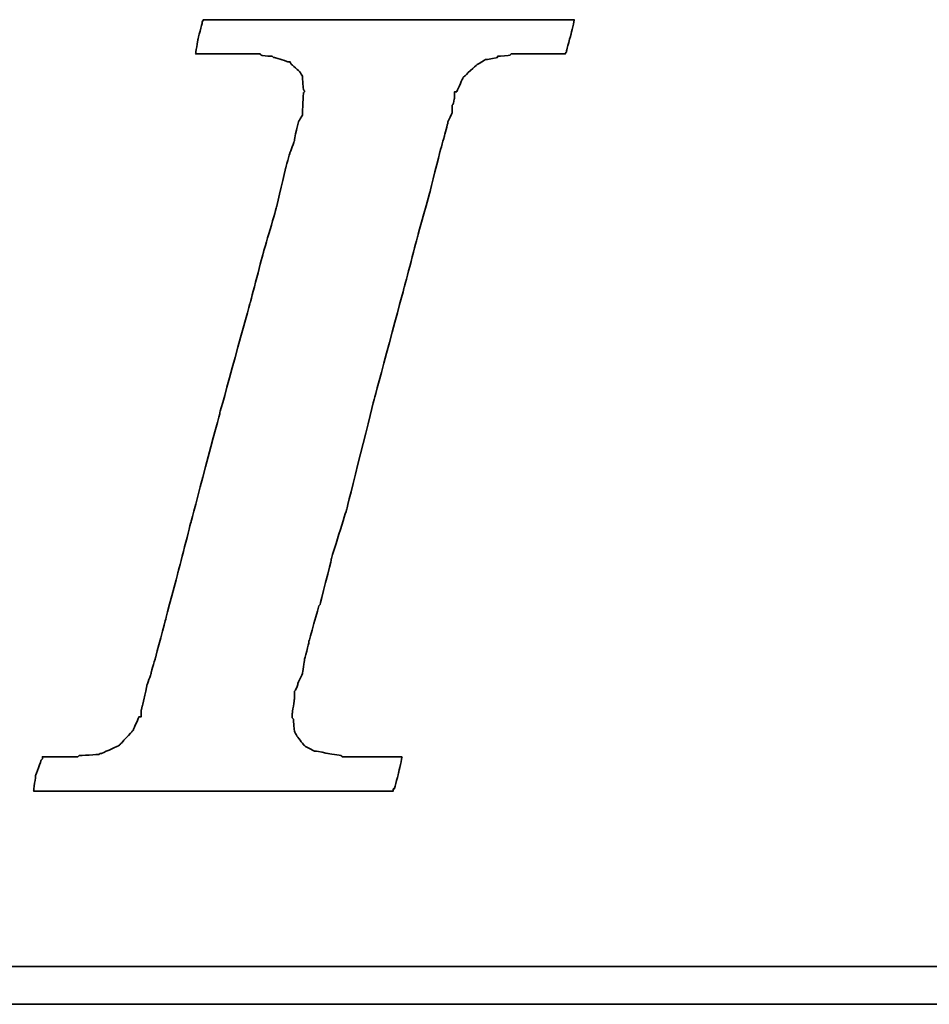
# Model space of a CAD drawing. Header units: millimetres. Extents: x 461 to 870, y -237 to -81.
# Tile 30 of 48: x 759 to 766, y -188 to -180. Entities that reach past the tile are written whole.
import ezdxf

# ---------------------------------------------------------------- set-up
doc = ezdxf.new("R2010")
doc.units = ezdxf.units.MM
doc.layers.add('DIM', color=4, linetype='CONTINUOUS')
doc.layers.add('layer 1', color=7, linetype='CONTINUOUS')

# ---------------------------------------------------------------- blocks, each defined once
blk = doc.blocks.new('TBI MOTION logo(完整正式版)')
at = {"layer": 'layer 1', "color": 22, "lineweight": 35}
for points, knots in [([(-40.59125, -7.94375), (-40.59125, -7.94375), (-40.97375, -7.94375), (-40.97375, -7.94375), (-40.97375, -7.94375), (-40.97375, -7.94375), (-41.38125, -7.94375), (-41.38125, -7.94375), (-41.38125, -7.94375), (-41.38125, -7.94375), (-41.54875, -7.94375), (-41.54875, -7.94375), (-41.54875, -7.94375), (-41.54875, -7.94375), (-41.59875, -7.94375), (-41.59875, -7.94375), (-41.59875, -7.94375), (-41.59875, -7.94375), (-41.88375, -7.94375), (-41.88375, -7.94375), (-41.88375, -7.94375), (-41.88375, -7.94375), (-41.90875, -7.91875), (-41.90875, -7.91875), (-41.90875, -7.91875), (-41.90875, -7.91875), (-42.19875, -7.87125), (-42.19875, -7.87125), (-42.19875, -7.87125), (-42.19875, -7.87125), (-42.43875, -7.82375), (-42.43875, -7.82375), (-42.43875, -7.82375), (-42.43875, -7.82375), (-42.45875, -7.82375), (-42.45875, -7.82375), (-42.45875, -7.82375), (-42.45875, -7.82375), (-42.48625, -7.82375), (-42.48625, -7.82375), (-42.48625, -7.82375), (-42.48625, -7.82375), (-42.67625, -7.72375), (-42.67625, -7.72375), (-42.67625, -7.72375), (-42.67625, -7.72375), (-42.70125, -7.70375), (-42.70125, -7.70375), (-42.70125, -7.70375), (-42.70125, -7.70375), (-42.72375, -7.67875), (-42.72375, -7.67875), (-42.72375, -7.67875), (-42.72375, -7.67875), (-42.86875, -7.48875), (-42.86875, -7.48875), (-42.86875, -7.48875), (-42.86875, -7.48875), (-42.89375, -7.43875), (-42.89375, -7.43875), (-42.89375, -7.43875), (-42.89375, -7.43875), (-42.91875, -7.38875), (-42.91875, -7.38875), (-42.91875, -7.38875), (-42.91875, -7.38875), (-42.93875, -7.12875), (-42.93875, -7.12875), (-42.93875, -7.12875), (-42.93875, -7.12875), (-42.96375, -7.10375), (-42.96375, -7.10375), (-42.96375, -7.10375), (-42.96375, -7.10375), (-42.96375, -7.05375), (-42.96375, -7.05375), (-42.96375, -7.05375), (-42.96375, -7.05375), (-42.96375, -7.00875), (-42.96375, -7.00875), (-42.96375, -7.00875), (-42.96375, -7.00875), (-42.91875, -6.69625), (-42.91875, -6.69625), (-42.91875, -6.69625), (-42.91875, -6.69625), (-42.91875, -6.62375), (-42.91875, -6.62375), (-42.91875, -6.62375), (-42.91875, -6.62375), (-42.91875, -6.59625), (-42.91875, -6.59625), (-42.91875, -6.59625), (-42.91875, -6.59625), (-42.91875, -6.57375), (-42.91875, -6.57375), (-42.91875, -6.57375), (-42.91875, -6.57375), (-42.91875, -6.52875), (-42.91875, -6.52875), (-42.91875, -6.52875), (-42.91875, -6.52875), (-42.89375, -6.50375), (-42.89375, -6.50375), (-42.89375, -6.50375), (-42.89375, -6.50375), (-42.84375, -6.38375), (-42.84375, -6.38375), (-42.84375, -6.38375), (-42.84375, -6.38375), (-42.84375, -6.35875), (-42.84375, -6.35875), (-42.84375, -6.35875), (-42.84375, -6.35875), (-42.74625, -6.14375), (-42.74625, -6.14375), (-42.74625, -6.14375), (-42.74625, -6.14375), (-42.70125, -5.85375), (-42.70125, -5.85375), (-42.70125, -5.85375), (-42.70125, -5.85375), (-42.60375, -5.47125), (-42.60375, -5.47125), (-42.60375, -5.47125), (-42.60375, -5.47125), (-42.60375, -5.44875), (-42.60375, -5.44875), (-42.60375, -5.44875), (-42.60375, -5.44875), (-42.38875, -4.67875), (-42.38875, -4.67875), (-42.38875, -4.67875), (-42.38875, -4.67875), (-42.36375, -4.65375), (-42.36375, -4.65375), (-42.36375, -4.65375), (-42.36375, -4.65375), (-42.12375, -3.69625), (-42.12375, -3.69625), (-42.12375, -3.69625), (-42.12375, -3.69625), (-42.12375, -3.67374), (-42.12375, -3.67374), (-42.12375, -3.67374), (-42.12375, -3.67374), (-41.78875, -2.59374), (-41.78875, -2.59374), (-41.78875, -2.59374), (-41.78875, -2.59374), (-41.18875, -0.19375), (-41.18875, -0.19375), (-41.18875, -0.19375), (-41.18875, -0.19375), (-40.54375, 2.20624), (-40.54375, 2.20624), (-40.54375, 2.20624), (-40.54375, 2.20624), (-40.25375, 3.30875), (-40.25375, 3.30875), (-40.25375, 3.30875), (-40.25375, 3.30875), (-39.98875, 4.27125), (-39.98875, 4.27125), (-39.98875, 4.27125), (-39.98875, 4.27125), (-39.77375, 5.13125), (-39.77375, 5.13125), (-39.77375, 5.13125), (-39.77375, 5.13125), (-39.67875, 5.47125), (-39.67875, 5.47125), (-39.67875, 5.47125), (-39.67875, 5.47125), (-39.60375, 5.75625), (-39.60375, 5.75625), (-39.60375, 5.75625), (-39.60375, 5.75625), (-39.60375, 5.78125), (-39.60375, 5.78125), (-39.60375, 5.78125), (-39.60375, 5.78125), (-39.50875, 5.97125), (-39.50875, 5.97125), (-39.50875, 5.97125), (-39.50875, 5.97125), (-39.50875, 6.13875), (-39.50875, 6.13875), (-39.50875, 6.13875), (-39.50875, 6.13875), (-39.48625, 6.16625), (-39.48625, 6.16625), (-39.48625, 6.16625), (-39.48625, 6.16625), (-39.46125, 6.28625), (-39.46125, 6.28625), (-39.46125, 6.28625), (-39.46125, 6.28625), (-39.46125, 6.42625), (-39.46125, 6.42625), (-39.46125, 6.42625), (-39.46125, 6.42625), (-39.41375, 6.42625), (-39.41375, 6.42625), (-39.41375, 6.42625), (-39.41375, 6.42625), (-39.29375, 6.69125), (-39.29375, 6.69125), (-39.29375, 6.69125), (-39.29375, 6.69125), (-39.26875, 6.74125), (-39.26875, 6.74125), (-39.26875, 6.74125), (-39.26875, 6.74125), (-39.24375, 6.76625), (-39.24375, 6.76625), (-39.24375, 6.76625), (-39.24375, 6.76625), (-38.98375, 7.00624), (-38.98375, 7.00624), (-38.98375, 7.00624), (-38.98375, 7.00624), (-38.95625, 7.02624), (-38.95625, 7.02624), (-38.95625, 7.02624), (-38.95625, 7.02624), (-38.78875, 7.12624), (-38.78875, 7.12624), (-38.78875, 7.12624), (-38.78875, 7.12624), (-38.76375, 7.12624), (-38.76375, 7.12624), (-38.76375, 7.12624), (-38.76375, 7.12624), (-38.74375, 7.12624), (-38.74375, 7.12624), (-38.74375, 7.12624), (-38.74375, 7.12624), (-38.52875, 7.17125), (-38.52875, 7.17125), (-38.52875, 7.17125), (-38.52875, 7.17125), (-38.52875, 7.19624), (-38.52875, 7.19624), (-38.52875, 7.19624), (-38.52875, 7.19624), (-38.50375, 7.19624), (-38.50375, 7.19624), (-38.50375, 7.19624), (-38.50375, 7.19624), (-38.26125, 7.21875), (-38.26125, 7.21875), (-38.26125, 7.21875), (-38.26125, 7.21875), (-38.23875, 7.24624), (-38.23875, 7.24624), (-38.23875, 7.24624), (-38.23875, 7.24624), (-38.21625, 7.24624), (-38.21625, 7.24624), (-38.21625, 7.24624), (-38.21625, 7.24624), (-38.18875, 7.24624), (-38.18875, 7.24624), (-38.18875, 7.24624), (-38.18875, 7.24624), (-37.90375, 7.24624), (-37.90375, 7.24624), (-37.90375, 7.24624), (-37.90375, 7.24624), (-37.85375, 7.24624), (-37.85375, 7.24624), (-37.85375, 7.24624), (-37.85375, 7.24624), (-37.75875, 7.24624), (-37.75875, 7.24624), (-37.75875, 7.24624), (-37.75875, 7.24624), (-37.42375, 7.24624), (-37.42375, 7.24624), (-37.42375, 7.24624), (-37.42375, 7.24624), (-37.08875, 7.24624), (-37.08875, 7.24624), (-37.08875, 7.24624), (-37.08875, 7.24624), (-37.06375, 7.24624), (-37.06375, 7.24624), (-37.06375, 7.24624), (-37.06375, 7.24624), (-37.06375, 7.26624), (-37.06375, 7.26624), (-37.06375, 7.26624), (-37.06375, 7.26624), (-37.03875, 7.29125), (-37.03875, 7.29125), (-37.03875, 7.29125), (-37.03875, 7.29125), (-37.03875, 7.31625), (-37.03875, 7.31625), (-37.03875, 7.31625), (-37.03875, 7.31625), (-36.94125, 7.67625), (-36.94125, 7.67625), (-36.94125, 7.67625), (-36.94125, 7.67625), (-36.86875, 7.98625), (-36.86875, 7.98625), (-36.86875, 7.98625), (-36.86875, 7.98625), (-36.98875, 7.98625), (-36.98875, 7.98625), (-36.98875, 7.98625), (-36.98875, 7.98625), (-37.42375, 7.98625), (-37.42375, 7.98625), (-37.42375, 7.98625), (-37.42375, 7.98625), (-37.94875, 7.98625), (-37.94875, 7.98625), (-37.94875, 7.98625), (-37.94875, 7.98625), (-38.57375, 7.98625), (-38.57375, 7.98625), (-38.57375, 7.98625), (-38.57375, 7.98625), (-39.29375, 7.98625), (-39.29375, 7.98625), (-39.29375, 7.98625), (-39.29375, 7.98625), (-40.82875, 7.98625), (-40.82875, 7.98625), (-40.82875, 7.98625), (-40.82875, 7.98625), (-42.36375, 7.98625), (-42.36375, 7.98625), (-42.36375, 7.98625), (-42.36375, 7.98625), (-43.08375, 7.98625), (-43.08375, 7.98625), (-43.08375, 7.98625), (-43.08375, 7.98625), (-43.70875, 7.98625), (-43.70875, 7.98625), (-43.70875, 7.98625), (-43.70875, 7.98625), (-44.23375, 7.98625), (-44.23375, 7.98625), (-44.23375, 7.98625), (-44.23375, 7.98625), (-44.66875, 7.98625), (-44.66875, 7.98625), (-44.66875, 7.98625), (-44.66875, 7.98625), (-44.88375, 7.98625), (-44.88375, 7.98625), (-44.88375, 7.98625), (-44.88375, 7.98625), (-44.90875, 7.94125), (-44.90875, 7.94125), (-44.90875, 7.94125), (-44.90875, 7.94125), (-44.90875, 7.91625), (-44.90875, 7.91625), (-44.90875, 7.91625), (-44.90875, 7.91625), (-45.00375, 7.55625), (-45.00375, 7.55625), (-45.00375, 7.55625), (-45.00375, 7.55625), (-45.05375, 7.24624), (-45.05375, 7.24624), (-45.05375, 7.24624), (-45.05375, 7.24624), (-44.61875, 7.24624), (-44.61875, 7.24624), (-44.61875, 7.24624), (-44.61875, 7.24624), (-44.11375, 7.24624), (-44.11375, 7.24624), (-44.11375, 7.24624), (-44.11375, 7.24624), (-43.99375, 7.24624), (-43.99375, 7.24624), (-43.99375, 7.24624), (-43.99375, 7.24624), (-43.94625, 7.24624), (-43.94625, 7.24624), (-43.94625, 7.24624), (-43.94625, 7.24624), (-43.92374, 7.24624), (-43.92374, 7.24624), (-43.92374, 7.24624), (-43.92374, 7.24624), (-43.65875, 7.24624), (-43.65875, 7.24624), (-43.65875, 7.24624), (-43.65875, 7.24624), (-43.63875, 7.21875), (-43.63875, 7.21875), (-43.63875, 7.21875), (-43.63875, 7.21875), (-43.46875, 7.19624), (-43.46875, 7.19624), (-43.46875, 7.19624), (-43.46875, 7.19624), (-43.39875, 7.19624), (-43.39875, 7.19624), (-43.39875, 7.19624), (-43.39875, 7.19624), (-43.37125, 7.17125), (-43.37125, 7.17125), (-43.37125, 7.17125), (-43.37125, 7.17125), (-43.34875, 7.17125), (-43.34875, 7.17125), (-43.34875, 7.17125), (-43.34875, 7.17125), (-43.20375, 7.12624), (-43.20375, 7.12624), (-43.20375, 7.12624), (-43.20375, 7.12624), (-43.05875, 7.07624), (-43.05875, 7.07624), (-43.05875, 7.07624), (-43.05875, 7.07624), (-43.01375, 7.07624), (-43.01375, 7.07624), (-43.01375, 7.07624), (-43.01375, 7.07624), (-42.98875, 7.02624), (-42.98875, 7.02624), (-42.98875, 7.02624), (-42.98875, 7.02624), (-42.79875, 6.86125), (-42.79875, 6.86125), (-42.79875, 6.86125), (-42.79875, 6.86125), (-42.77375, 6.81125), (-42.77375, 6.81125), (-42.77375, 6.81125), (-42.77375, 6.81125), (-42.74625, 6.76625), (-42.74625, 6.76625), (-42.74625, 6.76625), (-42.74625, 6.76625), (-42.72375, 6.47625), (-42.72375, 6.47625), (-42.72375, 6.47625), (-42.72375, 6.47625), (-42.70125, 6.45124), (-42.70125, 6.45124), (-42.70125, 6.45124), (-42.70125, 6.45124), (-42.70125, 6.42625), (-42.70125, 6.42625), (-42.70125, 6.42625), (-42.70125, 6.42625), (-42.72375, 6.40625), (-42.72375, 6.40625), (-42.72375, 6.40625), (-42.72375, 6.40625), (-42.74625, 5.97125), (-42.74625, 5.97125), (-42.74625, 5.97125), (-42.74625, 5.97125), (-42.74625, 5.94625), (-42.74625, 5.94625), (-42.74625, 5.94625), (-42.74625, 5.94625), (-42.74625, 5.92625), (-42.74625, 5.92625), (-42.74625, 5.92625), (-42.74625, 5.92625), (-42.77375, 5.87625), (-42.77375, 5.87625), (-42.77375, 5.87625), (-42.77375, 5.87625), (-42.81875, 5.80625), (-42.81875, 5.80625), (-42.81875, 5.80625), (-42.81875, 5.80625), (-42.86875, 5.63625), (-42.86875, 5.63625), (-42.86875, 5.63625), (-42.86875, 5.63625), (-42.91875, 5.39625), (-42.91875, 5.39625), (-42.91875, 5.39625), (-42.91875, 5.39625), (-42.91875, 5.37124), (-42.91875, 5.37124), (-42.91875, 5.37124), (-42.91875, 5.37124), (-43.01375, 5.10874), (-43.01375, 5.10874), (-43.01375, 5.10874), (-43.01375, 5.10874), (-43.10875, 4.77124), (-43.10875, 4.77124), (-43.10875, 4.77124), (-43.10875, 4.77124), (-43.29875, 3.95625), (-43.29875, 3.95625), (-43.29875, 3.95625), (-43.29875, 3.95625), (-43.58875, 2.95125), (-43.58875, 2.95125), (-43.58875, 2.95125), (-43.58875, 2.95125), (-43.87375, 1.87125), (-43.87375, 1.87125), (-43.87375, 1.87125), (-43.87375, 1.87125), (-44.52625, -0.50374), (-44.52625, -0.50374), (-44.52625, -0.50374), (-44.52625, -0.50374), (-45.14875, -2.85375), (-45.14875, -2.85375), (-45.14875, -2.85375), (-45.14875, -2.85375), (-45.43375, -3.95875), (-45.43375, -3.95875), (-45.43375, -3.95875), (-45.43375, -3.95875), (-45.69875, -4.96875), (-45.69875, -4.96875), (-45.69875, -4.96875), (-45.69875, -4.96875), (-45.91375, -5.78375), (-45.91375, -5.78375), (-45.91375, -5.78375), (-45.91375, -5.78375), (-46.01375, -6.11875), (-46.01375, -6.11875), (-46.01375, -6.11875), (-46.01375, -6.11875), (-46.01375, -6.14375), (-46.01375, -6.14375), (-46.01375, -6.14375), (-46.01375, -6.14375), (-46.10875, -6.40875), (-46.10875, -6.40875), (-46.10875, -6.40875), (-46.10875, -6.40875), (-46.15375, -6.64875), (-46.15375, -6.64875), (-46.15375, -6.64875), (-46.15375, -6.64875), (-46.20375, -6.83875), (-46.20375, -6.83875), (-46.20375, -6.83875), (-46.20375, -6.83875), (-46.22875, -6.93375), (-46.22875, -6.93375), (-46.22875, -6.93375), (-46.22875, -6.93375), (-46.22875, -7.07875), (-46.22875, -7.07875), (-46.22875, -7.07875), (-46.22875, -7.07875), (-46.27375, -7.07875), (-46.27375, -7.07875), (-46.27375, -7.07875), (-46.27375, -7.07875), (-46.39375, -7.34375), (-46.39375, -7.34375), (-46.39375, -7.34375), (-46.39375, -7.34375), (-46.39375, -7.36875), (-46.39375, -7.36875), (-46.39375, -7.36875), (-46.39375, -7.36875), (-46.42125, -7.38875), (-46.42125, -7.38875), (-46.42125, -7.38875), (-46.42125, -7.38875), (-46.68375, -7.67875), (-46.68375, -7.67875), (-46.68375, -7.67875), (-46.68375, -7.67875), (-46.70875, -7.70375), (-46.70875, -7.70375), (-46.70875, -7.70375), (-46.70875, -7.70375), (-46.75375, -7.72375), (-46.75375, -7.72375), (-46.75375, -7.72375), (-46.75375, -7.72375), (-47.08875, -7.87125), (-47.08875, -7.87125), (-47.08875, -7.87125), (-47.08875, -7.87125), (-47.11625, -7.87125), (-47.11625, -7.87125), (-47.11625, -7.87125), (-47.11625, -7.87125), (-47.13875, -7.89375), (-47.13875, -7.89375), (-47.13875, -7.89375), (-47.13875, -7.89375), (-47.56875, -7.91875), (-47.56875, -7.91875), (-47.56875, -7.91875), (-47.56875, -7.91875), (-47.59625, -7.94375), (-47.59625, -7.94375), (-47.59625, -7.94375), (-47.59625, -7.94375), (-47.64375, -7.94375), (-47.64375, -7.94375), (-47.64375, -7.94375), (-47.64375, -7.94375), (-47.73625, -7.94375), (-47.73625, -7.94375), (-47.73625, -7.94375), (-47.73625, -7.94375), (-48.07375, -7.94375), (-48.07375, -7.94375), (-48.07375, -7.94375), (-48.07375, -7.94375), (-48.36125, -7.94375), (-48.36125, -7.94375), (-48.36125, -7.94375), (-48.36125, -7.94375), (-48.36125, -7.96625), (-48.36125, -7.96625), (-48.36125, -7.96625), (-48.36125, -7.96625), (-48.36125, -7.99125), (-48.36125, -7.99125), (-48.36125, -7.99125), (-48.36125, -7.99125), (-48.38875, -8.01375), (-48.38875, -8.01375), (-48.38875, -8.01375), (-48.38875, -8.01375), (-48.50875, -8.34875), (-48.50875, -8.34875), (-48.50875, -8.34875), (-48.50875, -8.34875), (-48.55375, -8.68625), (-48.55375, -8.68625), (-48.55375, -8.68625), (-48.55375, -8.68625), (-48.45875, -8.68625), (-48.45875, -8.68625), (-48.45875, -8.68625), (-48.45875, -8.68625), (-48.07375, -8.68625), (-48.07375, -8.68625), (-48.07375, -8.68625), (-48.07375, -8.68625), (-47.52375, -8.68625), (-47.52375, -8.68625), (-47.52375, -8.68625), (-47.52375, -8.68625), (-46.92375, -8.68625), (-46.92375, -8.68625), (-46.92375, -8.68625), (-46.92375, -8.68625), (-46.25375, -8.68625), (-46.25375, -8.68625), (-46.25375, -8.68625), (-46.25375, -8.68625), (-46.20375, -8.68625), (-46.20375, -8.68625), (-46.20375, -8.68625), (-46.20375, -8.68625), (-44.71375, -8.68625), (-44.71375, -8.68625), (-44.71375, -8.68625), (-44.71375, -8.68625), (-43.22875, -8.68625), (-43.22875, -8.68625), (-43.22875, -8.68625), (-43.22875, -8.68625), (-42.55875, -8.68625), (-42.55875, -8.68625), (-42.55875, -8.68625), (-42.55875, -8.68625), (-42.50875, -8.68625), (-42.50875, -8.68625), (-42.50875, -8.68625), (-42.50875, -8.68625), (-41.93375, -8.68625), (-41.93375, -8.68625), (-41.93375, -8.68625), (-41.93375, -8.68625), (-41.38125, -8.68625), (-41.38125, -8.68625), (-41.38125, -8.68625), (-41.38125, -8.68625), (-40.97375, -8.68625), (-40.97375, -8.68625), (-40.97375, -8.68625), (-40.97375, -8.68625), (-40.78125, -8.68625), (-40.78125, -8.68625), (-40.78125, -8.68625), (-40.78125, -8.68625), (-40.78125, -8.63875), (-40.78125, -8.63875), (-40.78125, -8.63875), (-40.78125, -8.63875), (-40.75875, -8.63875), (-40.75875, -8.63875), (-40.75875, -8.63875), (-40.75875, -8.63875), (-40.66375, -8.27875), (-40.66375, -8.27875), (-40.66375, -8.27875), (-40.66375, -8.27875), (-40.59125, -7.94375), (-40.59125, -7.94375)], [0, 0, 0, 0, 0.00558659, 0.00558659, 0.00558659, 0.0055866, 0.01117318, 0.01117318, 0.01117318, 0.01117319, 0.01675978, 0.01675978, 0.01675978, 0.01675979, 0.02234637, 0.02234637, 0.02234637, 0.02234638, 0.02793296, 0.02793296, 0.02793296, 0.02793297, 0.03351955, 0.03351955, 0.03351955, 0.03351956, 0.03910615, 0.03910615, 0.03910615, 0.03910616, 0.04469274, 0.04469274, 0.04469274, 0.04469275, 0.05027933, 0.05027933, 0.05027933, 0.05027934, 0.05586592, 0.05586592, 0.05586592, 0.05586593, 0.06145251, 0.06145251, 0.06145251, 0.06145252, 0.06703911, 0.06703911, 0.06703911, 0.06703912, 0.0726257, 0.0726257, 0.0726257, 0.07262571, 0.07821229, 0.07821229, 0.07821229, 0.0782123, 0.08379888, 0.08379888, 0.08379888, 0.08379889, 0.08938547, 0.08938547, 0.08938547, 0.08938548, 0.09497207, 0.09497207, 0.09497207, 0.09497208, 0.10055866, 0.10055866, 0.10055866, 0.10055867, 0.10614525, 0.10614525, 0.10614525, 0.10614526, 0.11173184, 0.11173184, 0.11173184, 0.11173185, 0.11731844, 0.11731844, 0.11731844, 0.11731845, 0.12290503, 0.12290503, 0.12290503, 0.12290504, 0.12849162, 0.12849162, 0.12849162, 0.12849163, 0.13407821, 0.13407821, 0.13407821, 0.13407822, 0.1396648, 0.1396648, 0.1396648, 0.13966481, 0.1452514, 0.1452514, 0.1452514, 0.14525141, 0.15083799, 0.15083799, 0.15083799, 0.150838, 0.15642458, 0.15642458, 0.15642458, 0.15642459, 0.16201117, 0.16201117, 0.16201117, 0.16201118, 0.16759777, 0.16759777, 0.16759777, 0.16759778, 0.17318436, 0.17318436, 0.17318436, 0.17318437, 0.17877095, 0.17877095, 0.17877095, 0.17877096, 0.18435754, 0.18435754, 0.18435754, 0.18435755, 0.18994413, 0.18994413, 0.18994413, 0.18994414, 0.19553073, 0.19553073, 0.19553073, 0.19553074, 0.20111732, 0.20111732, 0.20111732, 0.20111733, 0.20670391, 0.20670391, 0.20670391, 0.20670392, 0.2122905, 0.2122905, 0.2122905, 0.21229051, 0.21787709, 0.21787709, 0.21787709, 0.2178771, 0.22346369, 0.22346369, 0.22346369, 0.2234637, 0.22905028, 0.22905028, 0.22905028, 0.22905029, 0.23463687, 0.23463687, 0.23463687, 0.23463688, 0.24022346, 0.24022346, 0.24022346, 0.24022347, 0.24581006, 0.24581006, 0.24581006, 0.24581007, 0.25139665, 0.25139665, 0.25139665, 0.25139666, 0.25698324, 0.25698324, 0.25698324, 0.25698325, 0.26256983, 0.26256983, 0.26256983, 0.26256984, 0.26815642, 0.26815642, 0.26815642, 0.26815643, 0.27374302, 0.27374302, 0.27374302, 0.27374303, 0.27932961, 0.27932961, 0.27932961, 0.27932962, 0.2849162, 0.2849162, 0.2849162, 0.28491621, 0.29050279, 0.29050279, 0.29050279, 0.2905028, 0.29608939, 0.29608939, 0.29608939, 0.2960894, 0.30167598, 0.30167598, 0.30167598, 0.30167599, 0.30726257, 0.30726257, 0.30726257, 0.30726258, 0.31284916, 0.31284916, 0.31284916, 0.31284917, 0.31843575, 0.31843575, 0.31843575, 0.31843576, 0.32402235, 0.32402235, 0.32402235, 0.32402236, 0.32960894, 0.32960894, 0.32960894, 0.32960895, 0.33519553, 0.33519553, 0.33519553, 0.33519554, 0.34078212, 0.34078212, 0.34078212, 0.34078213, 0.34636872, 0.34636872, 0.34636872, 0.34636873, 0.35195531, 0.35195531, 0.35195531, 0.35195532, 0.3575419, 0.3575419, 0.3575419, 0.35754191, 0.36312849, 0.36312849, 0.36312849, 0.3631285, 0.36871508, 0.36871508, 0.36871508, 0.36871509, 0.37430168, 0.37430168, 0.37430168, 0.37430169, 0.37988827, 0.37988827, 0.37988827, 0.37988828, 0.38547486, 0.38547486, 0.38547486, 0.38547487, 0.39106145, 0.39106145, 0.39106145, 0.39106146, 0.39664804, 0.39664804, 0.39664804, 0.39664805, 0.40223464, 0.40223464, 0.40223464, 0.40223465, 0.40782123, 0.40782123, 0.40782123, 0.40782124, 0.41340782, 0.41340782, 0.41340782, 0.41340783, 0.41899441, 0.41899441, 0.41899441, 0.41899442, 0.42458101, 0.42458101, 0.42458101, 0.42458102, 0.4301676, 0.4301676, 0.4301676, 0.43016761, 0.43575419, 0.43575419, 0.43575419, 0.4357542, 0.44134078, 0.44134078, 0.44134078, 0.44134079, 0.44692737, 0.44692737, 0.44692737, 0.44692738, 0.45251397, 0.45251397, 0.45251397, 0.45251398, 0.45810056, 0.45810056, 0.45810056, 0.45810057, 0.46368715, 0.46368715, 0.46368715, 0.46368716, 0.46927374, 0.46927374, 0.46927374, 0.46927375, 0.47486034, 0.47486034, 0.47486034, 0.47486035, 0.48044693, 0.48044693, 0.48044693, 0.48044694, 0.48603352, 0.48603352, 0.48603352, 0.48603353, 0.49162011, 0.49162011, 0.49162011, 0.49162012, 0.4972067, 0.4972067, 0.4972067, 0.49720671, 0.5027933, 0.5027933, 0.5027933, 0.50279331, 0.50837989, 0.50837989, 0.50837989, 0.5083799, 0.51396648, 0.51396648, 0.51396648, 0.51396649, 0.51955307, 0.51955307, 0.51955307, 0.51955308, 0.52513966, 0.52513966, 0.52513966, 0.52513967, 0.53072626, 0.53072626, 0.53072626, 0.53072627, 0.53631285, 0.53631285, 0.53631285, 0.53631286, 0.54189944, 0.54189944, 0.54189944, 0.54189945, 0.54748603, 0.54748603, 0.54748603, 0.54748604, 0.55307263, 0.55307263, 0.55307263, 0.55307264, 0.55865922, 0.55865922, 0.55865922, 0.55865923, 0.56424581, 0.56424581, 0.56424581, 0.56424582, 0.5698324, 0.5698324, 0.5698324, 0.56983241, 0.57541899, 0.57541899, 0.57541899, 0.575419, 0.58100559, 0.58100559, 0.58100559, 0.5810056, 0.58659218, 0.58659218, 0.58659218, 0.58659219, 0.59217877, 0.59217877, 0.59217877, 0.59217878, 0.59776536, 0.59776536, 0.59776536, 0.59776537, 0.60335196, 0.60335196, 0.60335196, 0.60335197, 0.60893855, 0.60893855, 0.60893855, 0.60893856, 0.61452514, 0.61452514, 0.61452514, 0.61452515, 0.62011173, 0.62011173, 0.62011173, 0.62011174, 0.62569832, 0.62569832, 0.62569832, 0.62569833, 0.63128492, 0.63128492, 0.63128492, 0.63128493, 0.63687151, 0.63687151, 0.63687151, 0.63687152, 0.6424581, 0.6424581, 0.6424581, 0.64245811, 0.64804469, 0.64804469, 0.64804469, 0.6480447, 0.65363128, 0.65363128, 0.65363128, 0.65363129, 0.65921788, 0.65921788, 0.65921788, 0.65921789, 0.66480447, 0.66480447, 0.66480447, 0.66480448, 0.67039106, 0.67039106, 0.67039106, 0.67039107, 0.67597765, 0.67597765, 0.67597765, 0.67597766, 0.68156425, 0.68156425, 0.68156425, 0.68156426, 0.68715084, 0.68715084, 0.68715084, 0.68715085, 0.69273743, 0.69273743, 0.69273743, 0.69273744, 0.69832402, 0.69832402, 0.69832402, 0.69832403, 0.70391061, 0.70391061, 0.70391061, 0.70391062, 0.70949721, 0.70949721, 0.70949721, 0.70949722, 0.7150838, 0.7150838, 0.7150838, 0.71508381, 0.72067039, 0.72067039, 0.72067039, 0.7206704, 0.72625698, 0.72625698, 0.72625698, 0.72625699, 0.73184358, 0.73184358, 0.73184358, 0.73184359, 0.73743017, 0.73743017, 0.73743017, 0.73743018, 0.74301676, 0.74301676, 0.74301676, 0.74301677, 0.74860335, 0.74860335, 0.74860335, 0.74860336, 0.75418994, 0.75418994, 0.75418994, 0.75418995, 0.75977654, 0.75977654, 0.75977654, 0.75977655, 0.76536313, 0.76536313, 0.76536313, 0.76536314, 0.77094972, 0.77094972, 0.77094972, 0.77094973, 0.77653631, 0.77653631, 0.77653631, 0.77653632, 0.78212291, 0.78212291, 0.78212291, 0.78212292, 0.7877095, 0.7877095, 0.7877095, 0.78770951, 0.79329609, 0.79329609, 0.79329609, 0.7932961, 0.79888268, 0.79888268, 0.79888268, 0.79888269, 0.80446927, 0.80446927, 0.80446927, 0.80446928, 0.81005587, 0.81005587, 0.81005587, 0.81005588, 0.81564246, 0.81564246, 0.81564246, 0.81564247, 0.82122905, 0.82122905, 0.82122905, 0.82122906, 0.82681564, 0.82681564, 0.82681564, 0.82681565, 0.83240223, 0.83240223, 0.83240223, 0.83240224, 0.83798883, 0.83798883, 0.83798883, 0.83798884, 0.84357542, 0.84357542, 0.84357542, 0.84357543, 0.84916201, 0.84916201, 0.84916201, 0.84916202, 0.8547486, 0.8547486, 0.8547486, 0.85474861, 0.8603352, 0.8603352, 0.8603352, 0.86033521, 0.86592179, 0.86592179, 0.86592179, 0.8659218, 0.87150838, 0.87150838, 0.87150838, 0.87150839, 0.87709497, 0.87709497, 0.87709497, 0.87709498, 0.88268156, 0.88268156, 0.88268156, 0.88268157, 0.88826816, 0.88826816, 0.88826816, 0.88826817, 0.89385475, 0.89385475, 0.89385475, 0.89385476, 0.89944134, 0.89944134, 0.89944134, 0.89944135, 0.90502793, 0.90502793, 0.90502793, 0.90502794, 0.91061453, 0.91061453, 0.91061453, 0.91061454, 0.91620112, 0.91620112, 0.91620112, 0.91620113, 0.92178771, 0.92178771, 0.92178771, 0.92178772, 0.9273743, 0.9273743, 0.9273743, 0.92737431, 0.93296089, 0.93296089, 0.93296089, 0.9329609, 0.93854749, 0.93854749, 0.93854749, 0.9385475, 0.94413408, 0.94413408, 0.94413408, 0.94413409, 0.94972067, 0.94972067, 0.94972067, 0.94972068, 0.95530726, 0.95530726, 0.95530726, 0.95530727, 0.96089385, 0.96089385, 0.96089385, 0.96089386, 0.96648045, 0.96648045, 0.96648045, 0.96648046, 0.97206704, 0.97206704, 0.97206704, 0.97206705, 0.97765363, 0.97765363, 0.97765363, 0.97765364, 0.98324022, 0.98324022, 0.98324022, 0.98324023, 0.98882682, 0.98882682, 0.98882682, 0.98882683, 0.99441341, 0.99441341, 0.99441341, 0.99441342, 1, 1, 1, 1]), ([(75.90875, -9.47875), (75.90875, -9.47875), (75.90875, -12.28625), (75.90875, -12.28625), (75.90875, -12.28625), (75.90875, -12.28625), (75.90875, -12.47875), (75.90875, -12.47875), (75.90875, -12.47875), (75.90875, -12.47875), (75.71625, -12.47875), (75.71625, -12.47875), (75.71625, -12.47875), (75.71625, -12.47875), (-88.32875, -12.47875), (-88.32875, -12.47875), (-88.32875, -12.47875), (-88.32875, -12.47875), (-88.32875, -13.29375), (-88.32875, -13.29375), (-88.32875, -13.29375), (-88.32875, -13.29375), (82.89125, -13.29375), (82.89125, -13.29375), (82.89125, -13.29375), (82.89125, -13.29375), (75.90875, -9.47875), (75.90875, -9.47875)], [0, 0, 0, 0, 0.14285714, 0.14285714, 0.14285714, 0.14285715, 0.28571429, 0.28571429, 0.28571429, 0.2857143, 0.42857143, 0.42857143, 0.42857143, 0.42857144, 0.57142857, 0.57142857, 0.57142857, 0.57142858, 0.71428571, 0.71428571, 0.71428571, 0.71428572, 0.85714286, 0.85714286, 0.85714286, 0.85714287, 1, 1, 1, 1])]:
    blk.add_open_spline(points, degree=3, knots=knots, dxfattribs=at)

msp = doc.modelspace()

# ---------------------------------------------------------------- block references
at = {"layer": 'DIM', "color": 7, "xscale": 0.3557468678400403, "yscale": 0.3557468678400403, "zscale": 0.3557468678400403}
msp.add_blockref('TBI MOTION logo(完整正式版)', (776.5989, -183.0632), dxfattribs=at)

doc.saveas('drawing.dxf')
